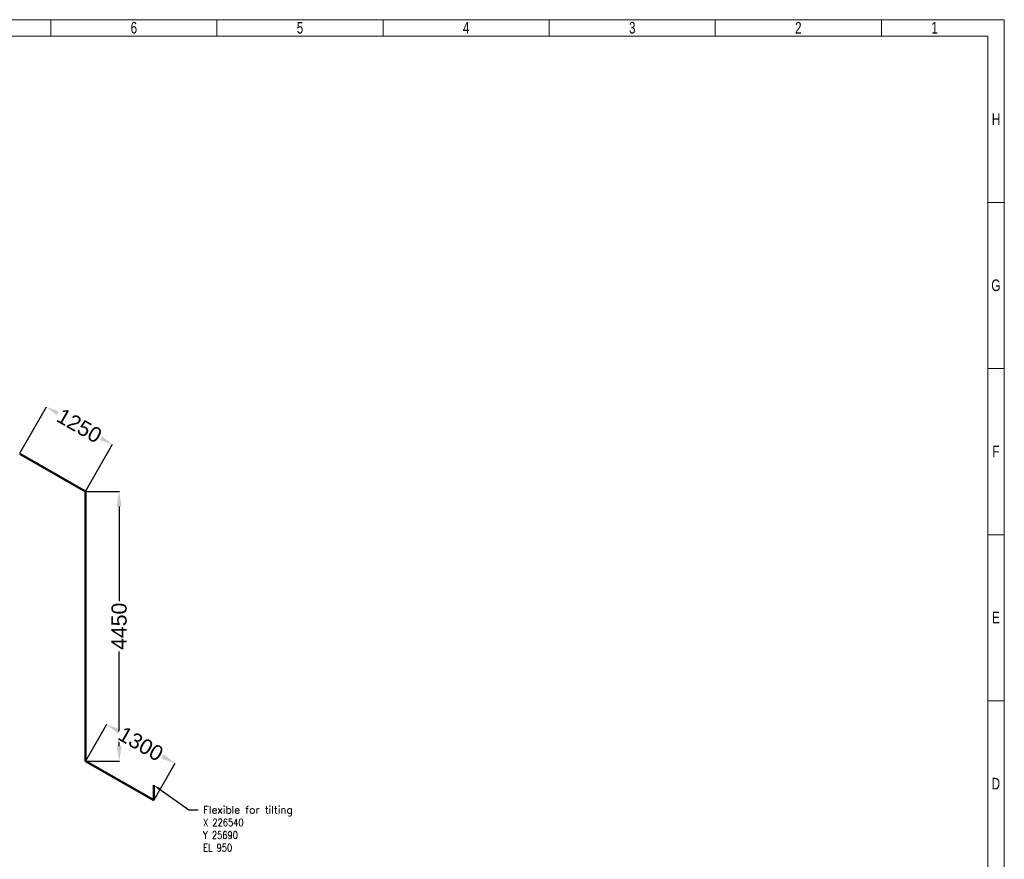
# Model space of a CAD drawing. Header units: millimetres. Extents: x 0 to 31548, y 0 to 22462.
# Tile 14 of 14: x 15210 to 31447, y 8618 to 22462. Entities that reach past the tile are written whole.
import ezdxf
from ezdxf import colors
from ezdxf.entities.mleader import LeaderData, LeaderLine
from ezdxf.math import Vec2, Vec3

# ---------------------------------------------------------------- set-up
doc = ezdxf.new("R2010")
doc.units = ezdxf.units.MM
doc.header["$LTSCALE"] = 0.25
doc.layers.add('Annotation', color=7, linetype='Continuous')
doc.layers.add('Dimension', color=1, linetype='Continuous')
doc.layers.add('Pipe Small Bore', color=30, linetype='Continuous', lineweight=50)
doc.styles.add('AdskIsoMetric', font='romans.shx')
doc.styles.add('SLDTEXTSTYLE3', font='TXT', dxfattribs={"width": 0.75})
doc.styles.get("Standard").update_dxf_attribs({"font": 'arial.ttf'})
doc.dimstyles.new('AdskIsoMetric', dxfattribs={"dimtxt": 2.5, "dimasz": 2.5, "dimexe": 1, "dimexo": 2, "dimgap": 0.8, "dimtad": 1, "dimdec": 0, "dimrnd": 1, "dimzin": 0, "dimdsep": 46, "dimtxsty": 'AdskIsoMetric', "dimcen": 0, "dimclrt": 7, "dimadec": 0, "dimazin": 0, "dimtfac": 1, "dimtdec": 0, "dimtmove": 1, "dimatfit": 3, "dimfxl": 1, "dimtfill": 1, "dimfrac": 2, "dimtolj": 1, "dimtzin": 0, "dimarcsym": 0})

# ---------------------------------------------------------------- blocks, each defined once
blk = doc.blocks.new('cajetin')
at = {"color": 7, "linetype": 'Continuous', "lineweight": 18}
for p, q in [((0, 615), (861, 615)), ((430.5, 607.5), (430.5, 615)), ((505.5, 607.5), (505.5, 615)), ((580.5, 607.5), (580.5, 615)), ((655.5, 607.5), (655.5, 615)), ((730.5, 607.5), (730.5, 615)), ((805.5, 607.5), (805.5, 615)), ((861, 615), (861, 0)), ((7.5, 607.5), (853.5, 607.5)), ((430.5, 607.5), (430.5, 607.5)), ((853.5, 607.5), (853.5, 7.5)), ((853.5, 532.5), (861, 532.5)), ((853.5, 457.5), (861, 457.5)), ((853.5, 382.5), (861, 382.5)), ((853.5, 307.5), (861, 307.5)), ((853.5, 307.5), (853.5, 307.5))]:
    blk.add_line(p, q, dxfattribs=at)
at = {"color": 7, "linetype": 'Continuous', "lineweight": 0, "char_height": 5.25, "attachment_point": 2, "style": 'SLDTEXTSTYLE3'}
for s, insert in [('6', (468.01, 613.99)), ('5', (543.01, 613.99)), ('4', (618.01, 613.99)), ('3', (693.01, 613.99)), ('2', (768.01, 613.99)), ('1', (829.51, 613.99)), ('H', (857.25, 572.74)), ('G', (857.18, 497.74)), ('F', (857.21, 422.74)), ('E', (857.24, 347.74)), ('D', (857.18, 272.74))]:
    blk.add_mtext(s, dxfattribs=dict(at, insert=insert))
blk = doc.blocks.new('*D64')
at = {"layer": 'Defpoints', "color": 0}
for p in [(16737, 15457), (15210, 15304), (16296, 14685)]:
    blk.add_point(p, dxfattribs=at)
at = {"layer": 'Dimension', "color": 0, "lineweight": -2}
for p, q in [((15215, 15313), (15654, 16081)), ((15868, 15953), (15877, 15948)), ((16301, 14694), (16739, 15461)), ((16520, 15581), (16511, 15586))]:
    blk.add_line(p, q, dxfattribs=at)
at = {"layer": 'Dimension', "color": 0}
for points in [[(15889, 15989), (15848, 15917), (15651, 16077)], [(16499, 15545), (16540, 15617), (16737, 15457)]]:
    blk.add_solid(points, dxfattribs=at)
at = {"layer": 'Dimension', "color": 7, "insert": (16194, 15767), "char_height": 250, "attachment_point": 5, "rotation": 330.2866, "bg_fill": 3, "box_fill_scale": 1.1, "bg_fill_color": 257, "bg_fill_transparency": 0}
blk.add_mtext('\\A1;1250', dxfattribs=at)
blk = doc.blocks.new('*D65')
at = {"layer": 'Defpoints', "color": 0}
for p in [(16296, 14685), (16296, 10235), (16851, 10235)]:
    blk.add_point(p, dxfattribs=at)
at = {"layer": 'Dimension', "color": 0, "lineweight": -2}
for p, q in [((16306, 14685), (16856, 14685)), ((16851, 14435), (16851, 12842)), ((16851, 10485), (16851, 12078)), ((16306, 10235), (16856, 10235))]:
    blk.add_line(p, q, dxfattribs=at)
at = {"layer": 'Dimension', "color": 0}
for points in [[(16892, 14435), (16809, 14435), (16851, 14685)], [(16809, 10485), (16892, 10485), (16851, 10235)]]:
    blk.add_solid(points, dxfattribs=at)
at = {"layer": 'Dimension', "color": 7, "insert": (16851, 12460), "char_height": 250, "attachment_point": 5, "rotation": 89.9998, "bg_fill": 3, "box_fill_scale": 1.1, "bg_fill_color": 257, "bg_fill_transparency": 0}
blk.add_mtext('\\A1;4450', dxfattribs=at)
blk = doc.blocks.new('*D66')
at = {"layer": 'Defpoints', "color": 0}
for p in [(16296, 10235), (17772, 10198), (17425, 9591)]:
    blk.add_point(p, dxfattribs=at)
at = {"layer": 'Dimension', "color": 0, "lineweight": -2}
for p, q in [((16301, 10244), (16645, 10847)), ((16860, 10719), (16890, 10702)), ((17555, 10322), (17525, 10340)), ((17430, 9599), (17775, 10203))]:
    blk.add_line(p, q, dxfattribs=at)
at = {"layer": 'Dimension', "color": 0}
for points in [[(16881, 10755), (16839, 10683), (16643, 10843)], [(17534, 10286), (17576, 10359), (17772, 10198)]]:
    blk.add_solid(points, dxfattribs=at)
at = {"layer": 'Dimension', "color": 7, "insert": (17208, 10521), "char_height": 250, "attachment_point": 5, "rotation": 330.2866, "bg_fill": 3, "box_fill_scale": 1.1, "bg_fill_color": 257, "bg_fill_transparency": 0}
blk.add_mtext('\\A1;1300', dxfattribs=at)

msp = doc.modelspace()

# ---------------------------------------------------------------- block references
at = {"xscale": 36.5234375, "yscale": 36.5234375, "zscale": 36.5234375}
msp.add_blockref('cajetin', (0, 0), dxfattribs=at)

# ---------------------------------------------------------------- texts
at = {"insert": (18234.2, 9495.9), "char_height": 125, "attachment_point": 1, "style": 'AdskIsoMetric'}
msp.add_mtext_dynamic_manual_height_columns('Flexible for tilting^J{\\W0.8;X 226540^JY 25690^JEL 950}', width=199051.183, gutter_width=625, heights=[0], dxfattribs=at)

# ---------------------------------------------------------------- next in the draw order: dimensions: what is measured, and where the dimension line sits
at = {"layer": 'Dimension'}
dim = msp.add_aligned_dim(p1=(15210.4, 15304.5), p2=(16296.1, 14684.9), distance=889.1, dimstyle='AdskIsoMetric', override={"dimscale": 5, "dimtxt": 50, "dimasz": 50, "dimtad": 0, "dimrnd": 10, "dimtxsty": 'Standard', "dimtfill": 1, "dimtfillclr": 0}, dxfattribs=at)
dim.commit()
dim.dimension.update_dxf_attribs({"geometry": '*D64', "text_midpoint": (16193.9, 15766.9)})

# ---------------------------------------------------------------- next in the draw order: dimensions: what is measured, and where the dimension line sits
dim = msp.add_aligned_dim(p1=(16296.1, 14684.9), p2=(16296.1, 10234.9), distance=554.5, dimstyle='AdskIsoMetric', override={"dimscale": 5, "dimtxt": 50, "dimasz": 50, "dimtad": 0, "dimrnd": 10, "dimtxsty": 'Standard', "dimtfill": 1, "dimtfillclr": 0}, dxfattribs=at)
dim.commit()
dim.dimension.update_dxf_attribs({"geometry": '*D65', "text_midpoint": (16850.6, 12459.9)})

# ---------------------------------------------------------------- next in the draw order: linework, layer by layer
at = {"layer": 'Pipe Small Bore'}
msp.add_lwpolyline([(15210.4, 15304.5), (16296.1, 14684.9)], dxfattribs=at)

# ---------------------------------------------------------------- next in the draw order: dimensions: what is measured, and where the dimension line sits
at = {"layer": 'Dimension'}
dim = msp.add_aligned_dim(p1=(16296.1, 10234.9), p2=(17425.1, 9590.5), distance=699.9, dimstyle='AdskIsoMetric', override={"dimscale": 5, "dimtxt": 50, "dimasz": 50, "dimtad": 0, "dimrnd": 10, "dimtxsty": 'Standard', "dimtfill": 1, "dimtfillclr": 0}, dxfattribs=at)
dim.commit()
dim.dimension.update_dxf_attribs({"geometry": '*D66', "text_midpoint": (17207.5, 10520.6)})

# ---------------------------------------------------------------- next in the draw order: linework, layer by layer
at = {"layer": 'Pipe Small Bore'}
for points in [[(16296.1, 14684.9), (16296.1, 10234.9)], [(16296.1, 10234.9), (17425.1, 9590.5)], [(17425.1, 9840.5), (17425.1, 9590.5)]]:
    msp.add_lwpolyline(points, dxfattribs=at)

# ---------------------------------------------------------------- next in the draw order: leaders
at = {"layer": 'Annotation'}
ml = msp.add_multileader_mtext('Standard', dxfattribs=at)
ml.set_content('')
ml.set_leader_properties()
ml.build(insert=Vec2(0, 0))
ml.multileader.update_dxf_attribs({"dogleg_length": 3.06, "arrow_head_size": 125})
ctx = ml.context
ctx.base_point, ctx.char_height, ctx.arrow_head_size, ctx.landing_gap_size, ctx.plane_origin = Vec3(18153.7, 9433.9), 200, 125, 100, Vec3(11459.7, -899.1)
ctx.text_align_type = 2
notes = []
notes.append((ctx, [(0, (1, 1, 0), (18000.6, 9433.9), (1, 0), 153.1, [(0, [(17424.2, 9841)], 256, [])])]))
ctx.mtext, ml.multileader.dxf.content_type = None, 0
for ctx, leaders in notes:
    for number, flags, end, landing, length, lines in leaders:
        leader = LeaderData()
        leader.index, (leader.has_last_leader_line, leader.has_dogleg_vector, leader.attachment_direction) = number, flags
        leader.last_leader_point, leader.dogleg_vector, leader.dogleg_length = Vec3(end), Vec3(landing), length
        for number, points, colour, breaks in lines:
            line = LeaderLine()
            line.index, line.vertices, line.color, line.breaks = number, Vec3.list(points), colors.encode_raw_color(colour), breaks
            leader.lines.append(line)
        ctx.leaders.append(leader)

doc.saveas('drawing.dxf')
